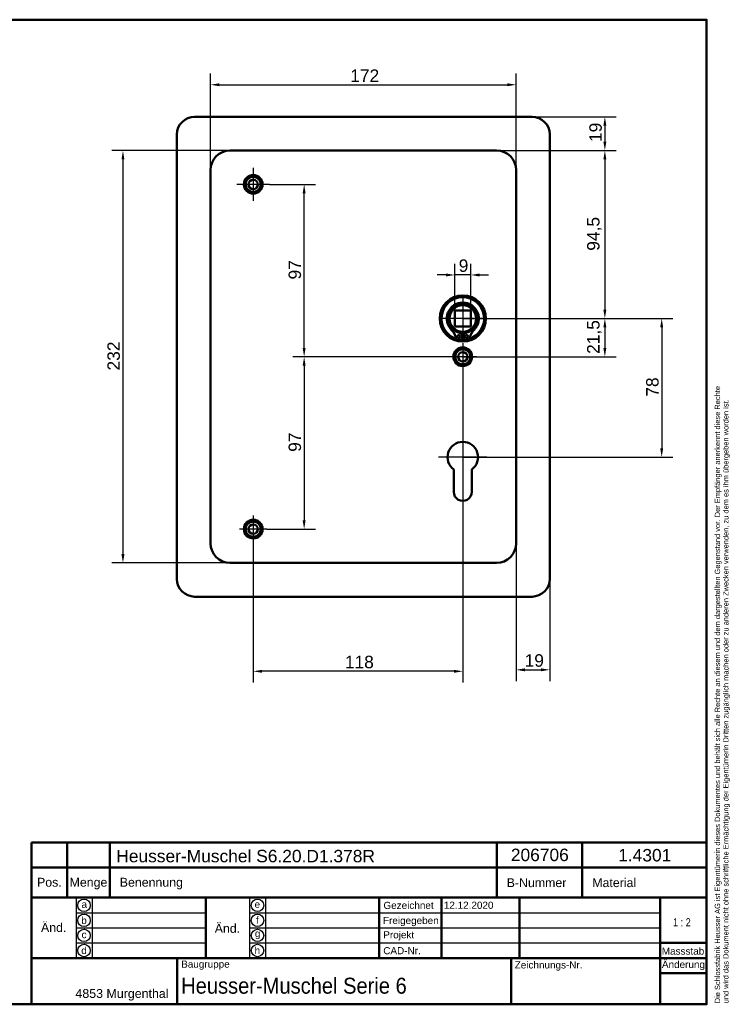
# Model space of a CAD drawing. Header units: millimetres. Extents: x 20 to 833, y 20 to 574.
# Tile 4 of 4: x 433 to 833, y 20 to 574. Entities that reach past the tile are written whole.
import ezdxf
from ezdxf.enums import TextEntityAlignment as Align

# ---------------------------------------------------------------- set-up
doc = ezdxf.new("R2010")
doc.units = ezdxf.units.MM
doc.header["$LTSCALE"] = 2
for name, color, linetype, lineweight in [('Bemaßungen(DIN)', 7, 'Continuous', 25), ('Mittelpunktmarkierung(DIN)', 7, 'Continuous', 25), ('Sichtbare Kanten(DIN)', 7, 'Continuous', 50), ('Skizziergeometrie(DIN)', 7, 'Continuous', 50), ('Skizzierlinie(DIN)', 7, 'Continuous', 25), ('Symbole(DIN)', 7, 'Continuous', 25)]:
    doc.layers.add(name, color=color, linetype=linetype, lineweight=lineweight)
doc.styles.add('Aktuell-DIN', font='arial.ttf')
doc.styles.add('STANDARD-DIN~0', font='arial.ttf')
doc.styles.add('Textstil10', font='arial.ttf')
doc.styles.add('Textstil41', font='arial.ttf', dxfattribs={"width": 0.8})
doc.styles.add('Textstil83', font='arial.ttf', dxfattribs={"width": 0.8})
doc.dimstyles.new('CAD-LAN', dxfattribs={"dimscale": 2, "dimtxt": 3.5, "dimasz": 2.5, "dimexe": 3.175, "dimexo": 0, "dimgap": 0.8, "dimtad": 1, "dimrnd": 1e-08, "dimtxsty": 'STANDARD-DIN~0', "dimcen": 0.09, "dimdle": 10, "dimclrd": 250, "dimclre": 250, "dimclrt": 250, "dimadec": 0, "dimazin": 2, "dimtfac": 1, "dimtmove": 0, "dimatfit": 3, "dimfxl": 1, "dimtolj": 1, "dimtzin": 0, "dimlwd": 25, "dimlwe": 25, "dimarcsym": 0})

# ---------------------------------------------------------------- blocks, each defined once
blk = doc.blocks.new('Ränder Standardrahmen')
at = {"layer": 'Skizziergeometrie(DIN)', "flags": 128}
blk.add_lwpolyline([(10, 10), (10, 287), (410, 287), (410, 10), (10, 10)], dxfattribs=at)
blk = doc.blocks.new('Schriftfelder Heusser')
at = {"layer": 'Skizziergeometrie(DIN)'}
for p, q in [((101, 229.92), (101, 236.92)), ((101, 236.92), (291, 236.92)), ((111, 229.92), (111, 236.92)), ((123, 229.92), (123, 236.92)), ((232, 229.92), (232, 236.92)), ((256, 229.92), (256, 236.92)), ((291, 236.92), (291, 229.92)), ((101, 191.42), (101, 229.92)), ((101, 229.92), (291, 229.92)), ((111, 229.92), (111, 221.42)), ((123, 229.92), (123, 221.42)), ((232, 229.92), (232, 221.42)), ((256, 229.92), (256, 221.42)), ((291, 229.92), (291, 191.42)), ((101, 221.42), (291, 221.42)), ((150, 221.42), (150, 204.42)), ((198.85, 221.42), (198.85, 204.42)), ((216.35, 221.42), (216.35, 204.42)), ((238.35, 221.42), (238.35, 204.42)), ((278, 221.42), (278, 191.42)), ((278, 208.67), (291, 208.67)), ((101, 204.42), (291, 204.42)), ((142, 204.42), (142, 191.42)), ((236, 204.42), (236, 191.42)), ((278, 200.17), (291, 200.17)), ((291, 191.42), (101, 191.42))]:
    blk.add_line(p, q, dxfattribs=at)
at = {"layer": 'Skizzierlinie(DIN)'}
for p, q in [((113.5, 221.42), (113.5, 204.42)), ((118, 221.42), (118, 204.42)), ((162.35, 221.42), (162.35, 204.42)), ((166.85, 221.42), (166.85, 204.42)), ((113.5, 217.17), (150, 217.17)), ((162.35, 217.17), (278, 217.17)), ((113.5, 212.92), (150, 212.92)), ((162.35, 212.92), (278, 212.92)), ((113.5, 208.67), (150, 208.67)), ((162.35, 208.67), (278, 208.67))]:
    blk.add_line(p, q, dxfattribs=at)
for centre in [(115.75, 219.25), (164.6, 219.25), (115.75, 215.04), (164.6, 215.04), (115.75, 210.79), (164.6, 210.79), (115.75, 206.54), (164.6, 206.54)]:
    blk.add_circle(centre, 1.75, dxfattribs=at)
at = {"layer": 'Symbole(DIN)', "color": 7, "insert": (293.33, 191.7), "char_height": 1.5, "width": 182.3003, "attachment_point": 1, "rotation": 90, "line_spacing_factor": 0.944221, "style": 'Aktuell-DIN'}
blk.add_mtext('\\fArial|b0|i0;\\H1.5000;Die Schlossfabrik Heusser AG ist Eigentümerin dieses Dokumentes und behält sich alle Rechte an diesem und dem dargestellten Gegenstand vor. Der Empfänger anerkennt diese Rechte\\Pund wird das Dokument nicht ohne schriftliche Ermächtigung der Eigentümerin Dritten zugänglich machen oder zu anderen Zwecken verwenden, zu dem es ihm übergeben worden ist.\\P ', dxfattribs=at)
at = {"layer": 'Symbole(DIN)', "color": 179, "true_color": 0x262659, "style": 'Aktuell-DIN'}
for s, insert, char_height, attachment_point in [('B-Nummer', (234.74, 225.62), 2.489, 4), ('Material', (265.02, 225.62), 2.489, 5), ('Pos.', (106, 227), 2.489, 2), ('Menge', (117, 227), 2.489, 2), ('Benennung', (125.81, 225.38), 2.489, 4), ('\\fArial|b0|i0;a', (115.81, 219.53), 2, 5), ('\\fArial|b0|i0;e', (164.54, 219.53), 2, 5), ('\\fArial|b0|i0;Gezeichnet', (200.05, 219.23), 2, 4), ('\\fArial|b0|i0;b', (115.75, 215), 2, 5), ('\\fArial|b0|i0;f', (164.55, 215.06), 2, 5), ('\\fArial|b0|i0;Freigegeben', (199.92, 216), 2, 1), ('\\fArial|b0|i0;c', (115.75, 211.01), 2, 5), ('\\fArial|b0|i0;g', (164.63, 211.05), 2, 5), ('\\fArial|b0|i0;Projekt', (200, 211.98), 2, 1), ('\\fArial|b0|i0;d', (115.76, 206.55), 2, 5), ('\\fArial|b0|i0;h', (164.55, 206.57), 2, 5), ('\\fArial|b0|i0;CAD-Nr.', (200, 207.5), 2, 1), ('\\fArial|b0|i0;\\H2.0000;Massstab', (284.39, 206.37), 2, 5), ('\\fArial|b0|i0;\\H2.0000;Baugruppe', (143.1, 203.73), 2, 1), ('\\fArial|b0|i0;Zeichnungs-Nr.', (237, 203.5), 2, 1), ('\\fArial|b0|i0;\\H2.5000;4853 Murgenthal', (113.33, 192.46), 2.5, 7)]:
    blk.add_mtext(s, dxfattribs=dict(at, insert=insert, char_height=char_height, attachment_point=attachment_point))
at = {"layer": 'Symbole(DIN)', "color": 179, "true_color": 0x262659, "attachment_point": 5, "style": 'Aktuell-DIN'}
for s, insert, char_height, width in [('Änd.', (107.21, 213), 2.489, 12.3494), ('Änd.', (156.12, 212.76), 2.489, 12.3494), ('\\fArial|b0|i0;Änderung', (284.51, 202.33), 2, 12.1143)]:
    blk.add_mtext(s, dxfattribs=dict(at, insert=insert, char_height=char_height, width=width))
at = {"layer": 'Symbole(DIN)', "color": 7, "insert": (143.1, 196.62), "char_height": 4.5, "width": 90.18, "attachment_point": 4, "style": 'Aktuell-DIN'}
blk.add_mtext('\\fArial|b0|i0;\\W0.90;\\H4.5000;Heusser-Muschel Serie 6', dxfattribs=at)
at = {"layer": 'Symbole(DIN)', "color": 179, "true_color": 0x262659, "style": 'Textstil10'}
blk.add_attdef('ERSTELLUNGSDATUM_001', (217.04, 218.29), '', height=2, dxfattribs=at)
at = {"layer": 'Symbole(DIN)', "color": 179, "true_color": 0x262659}
for tag, height, style, p in [('AUTOR', 2.49, 'Aktuell-DIN', (240.03, 219.26)), ('KONTROLLDATUM', 2, 'Textstil10', (217.42, 215.04)), ('KONTROLLIERT_VON', 2, 'Textstil10', (239.98, 215.05))]:
    blk.add_attdef(tag, text='', height=height, dxfattribs=dict(at, style=style)).set_placement(p, align=Align.MIDDLE_LEFT)
at = {"layer": 'Symbole(DIN)', "color": 7, "style": 'Textstil83', "width": 0.8}
blk.add_attdef('Anfänglicher_Ansichtsmaßstab_001', (281.57, 213.34), '', height=2.3, dxfattribs=at)
at = {"layer": 'Symbole(DIN)', "color": 179, "true_color": 0x262659, "style": 'Textstil10'}
blk.add_attdef('PROJEKT', text='', height=2, dxfattribs=at).set_placement((217.77, 209.72), align=Align.BOTTOM_LEFT)
at = {"layer": 'Symbole(DIN)', "color": 7, "style": 'Textstil41', "width": 0.8}
blk.add_attdef('STATUS', text='', height=5, dxfattribs=at).set_placement((284.53, 195.86), align=Align.MIDDLE_CENTER)
blk = doc.blocks.new('*D8')
at = {"layer": 'Bemaßungen(DIN)', "color": 250, "linetype": 'Continuous', "lineweight": 25, "true_color": 0x3f3f3f, "transparency": 16777216}
for p, q in [((540.77, 489.36), (540.77, 543.74)), ((712.77, 489.36), (712.77, 543.74)), ((545.77, 537.39), (707.77, 537.39))]:
    blk.add_line(p, q, dxfattribs=at)
at = {"layer": 'Bemaßungen(DIN)', "color": 250, "linetype": 'Continuous', "true_color": 0x3f3f3f, "transparency": 16777216}
for points in [[(545.77, 538.23), (545.77, 536.56), (540.77, 537.39)], [(707.77, 538.23), (707.77, 536.56), (712.77, 537.39)]]:
    blk.add_solid(points, dxfattribs=at)
at = {"layer": 'Defpoints', "color": 0, "linetype": 'Continuous', "transparency": 16777216}
for p in [(712.77, 537.39), (540.77, 489.36), (712.77, 489.36)]:
    blk.add_point(p, dxfattribs=at)
at = {"layer": 'Bemaßungen(DIN)', "color": 250, "linetype": 'Continuous', "lineweight": 25, "true_color": 0x3f3f3f, "transparency": 16777216, "insert": (619.4, 546.02), "char_height": 7, "attachment_point": 1, "style": 'STANDARD-DIN~0'}
blk.add_mtext('\\A1;172', dxfattribs=at)
blk = doc.blocks.new('*D9')
at = {"layer": 'Bemaßungen(DIN)', "color": 250, "linetype": 'Continuous', "lineweight": 25, "true_color": 0x3f3f3f, "transparency": 16777216}
for p, q in [((551.77, 500.36), (485.07, 500.36)), ((491.42, 495.36), (491.42, 273.36)), ((551.77, 268.36), (485.07, 268.36))]:
    blk.add_line(p, q, dxfattribs=at)
at = {"layer": 'Bemaßungen(DIN)', "color": 250, "linetype": 'Continuous', "true_color": 0x3f3f3f, "transparency": 16777216}
for points in [[(490.58, 495.36), (492.25, 495.36), (491.42, 500.36)], [(490.58, 273.36), (492.25, 273.36), (491.42, 268.36)]]:
    blk.add_solid(points, dxfattribs=at)
at = {"layer": 'Defpoints', "color": 0, "linetype": 'Continuous', "transparency": 16777216}
for p in [(551.77, 500.36), (491.42, 268.36), (551.77, 268.36)]:
    blk.add_point(p, dxfattribs=at)
at = {"layer": 'Bemaßungen(DIN)', "color": 250, "linetype": 'Continuous', "lineweight": 25, "true_color": 0x3f3f3f, "transparency": 16777216, "insert": (482.66, 376.6), "char_height": 7, "attachment_point": 1, "rotation": 90, "style": 'STANDARD-DIN~0'}
blk.add_mtext('\\A1;232', dxfattribs=at)
blk = doc.blocks.new('*D10')
at = {"layer": 'Bemaßungen(DIN)', "color": 250, "linetype": 'Continuous', "lineweight": 25, "true_color": 0x3f3f3f, "transparency": 16777216}
for p, q in [((701.77, 500.36), (769.12, 500.36)), ((762.77, 495.36), (762.77, 410.86)), ((682.77, 405.86), (769.12, 405.86))]:
    blk.add_line(p, q, dxfattribs=at)
at = {"layer": 'Bemaßungen(DIN)', "color": 250, "linetype": 'Continuous', "true_color": 0x3f3f3f, "transparency": 16777216}
for points in [[(761.93, 495.36), (763.6, 495.36), (762.77, 500.36)], [(761.93, 410.86), (763.6, 410.86), (762.77, 405.86)]]:
    blk.add_solid(points, dxfattribs=at)
at = {"layer": 'Defpoints', "color": 0, "linetype": 'Continuous', "transparency": 16777216}
for p in [(701.77, 500.36), (682.77, 405.86), (762.77, 405.86)]:
    blk.add_point(p, dxfattribs=at)
at = {"layer": 'Bemaßungen(DIN)', "color": 250, "linetype": 'Continuous', "lineweight": 25, "true_color": 0x3f3f3f, "transparency": 16777216, "insert": (752.75, 443.99), "char_height": 7, "attachment_point": 1, "rotation": 90, "style": 'STANDARD-DIN~0'}
blk.add_mtext('\\A1;94,5', dxfattribs=at)
blk = doc.blocks.new('*D11')
at = {"layer": 'Bemaßungen(DIN)', "color": 250, "linetype": 'Continuous', "lineweight": 25, "true_color": 0x3f3f3f, "transparency": 16777216}
for p, q in [((682.77, 405.86), (769.12, 405.86)), ((762.77, 400.86), (762.77, 389.36)), ((682.77, 384.36), (769.12, 384.36))]:
    blk.add_line(p, q, dxfattribs=at)
at = {"layer": 'Bemaßungen(DIN)', "color": 250, "linetype": 'Continuous', "true_color": 0x3f3f3f, "transparency": 16777216}
for points in [[(761.93, 400.86), (763.6, 400.86), (762.77, 405.86)], [(761.93, 389.36), (763.6, 389.36), (762.77, 384.36)]]:
    blk.add_solid(points, dxfattribs=at)
at = {"layer": 'Defpoints', "color": 0, "linetype": 'Continuous', "transparency": 16777216}
for p in [(682.77, 405.86), (682.77, 384.36), (762.77, 384.36)]:
    blk.add_point(p, dxfattribs=at)
at = {"layer": 'Bemaßungen(DIN)', "color": 250, "linetype": 'Continuous', "lineweight": 25, "true_color": 0x3f3f3f, "transparency": 16777216, "insert": (752.75, 385.93), "char_height": 7, "attachment_point": 1, "rotation": 90, "style": 'STANDARD-DIN~0'}
blk.add_mtext('\\A1;21,5', dxfattribs=at)
blk = doc.blocks.new('*D12')
at = {"layer": 'Bemaßungen(DIN)', "color": 250, "linetype": 'Continuous', "lineweight": 25, "true_color": 0x3f3f3f, "transparency": 16777216}
for p, q in [((682.77, 405.86), (801.12, 405.86)), ((794.77, 400.86), (794.77, 332.86)), ((682.77, 327.86), (801.12, 327.86))]:
    blk.add_line(p, q, dxfattribs=at)
at = {"layer": 'Bemaßungen(DIN)', "color": 250, "linetype": 'Continuous', "true_color": 0x3f3f3f, "transparency": 16777216}
for points in [[(793.93, 400.86), (795.6, 400.86), (794.77, 405.86)], [(793.93, 332.86), (795.6, 332.86), (794.77, 327.86)]]:
    blk.add_solid(points, dxfattribs=at)
at = {"layer": 'Defpoints', "color": 0, "linetype": 'Continuous', "transparency": 16777216}
for p in [(682.77, 405.86), (682.77, 327.86), (794.77, 327.86)]:
    blk.add_point(p, dxfattribs=at)
at = {"layer": 'Bemaßungen(DIN)', "color": 250, "linetype": 'Continuous', "lineweight": 25, "true_color": 0x3f3f3f, "transparency": 16777216, "insert": (786.02, 361.87), "char_height": 7, "attachment_point": 1, "rotation": 90, "style": 'STANDARD-DIN~0'}
blk.add_mtext('\\A1;78', dxfattribs=at)
blk = doc.blocks.new('*D13')
at = {"layer": 'Bemaßungen(DIN)', "color": 250, "linetype": 'Continuous', "lineweight": 25, "true_color": 0x3f3f3f, "transparency": 16777216}
for p, q in [((721.77, 519.36), (769.12, 519.36)), ((762.77, 514.36), (762.77, 505.36)), ((701.77, 500.36), (769.12, 500.36))]:
    blk.add_line(p, q, dxfattribs=at)
at = {"layer": 'Bemaßungen(DIN)', "color": 250, "linetype": 'Continuous', "true_color": 0x3f3f3f, "transparency": 16777216}
for points in [[(761.93, 514.36), (763.6, 514.36), (762.77, 519.36)], [(761.93, 505.36), (763.6, 505.36), (762.77, 500.36)]]:
    blk.add_solid(points, dxfattribs=at)
at = {"layer": 'Defpoints', "color": 0, "linetype": 'Continuous', "transparency": 16777216}
for p in [(721.77, 519.36), (701.77, 500.36), (762.77, 500.36)]:
    blk.add_point(p, dxfattribs=at)
at = {"layer": 'Bemaßungen(DIN)', "color": 250, "linetype": 'Continuous', "lineweight": 25, "true_color": 0x3f3f3f, "transparency": 16777216, "insert": (754.02, 505.17), "char_height": 7, "attachment_point": 1, "rotation": 90, "style": 'STANDARD-DIN~0'}
blk.add_mtext('\\A1;19', dxfattribs=at)
blk = doc.blocks.new('*D14')
at = {"layer": 'Bemaßungen(DIN)', "color": 250, "linetype": 'Continuous', "lineweight": 25, "true_color": 0x3f3f3f, "transparency": 16777216}
for p, q in [((682.77, 376.71), (682.77, 201.01)), ((564.77, 279.71), (564.77, 201.01)), ((677.77, 207.36), (569.77, 207.36))]:
    blk.add_line(p, q, dxfattribs=at)
at = {"layer": 'Bemaßungen(DIN)', "color": 250, "linetype": 'Continuous', "true_color": 0x3f3f3f, "transparency": 16777216}
for points in [[(569.77, 208.19), (569.77, 206.52), (564.77, 207.36)], [(677.77, 208.19), (677.77, 206.52), (682.77, 207.36)]]:
    blk.add_solid(points, dxfattribs=at)
at = {"layer": 'Defpoints', "color": 0, "linetype": 'Continuous', "transparency": 16777216}
for p in [(682.77, 376.71), (564.77, 279.71), (564.77, 207.36)]:
    blk.add_point(p, dxfattribs=at)
at = {"layer": 'Bemaßungen(DIN)', "color": 250, "linetype": 'Continuous', "lineweight": 25, "true_color": 0x3f3f3f, "transparency": 16777216, "insert": (616.36, 216.11), "char_height": 7, "attachment_point": 1, "style": 'STANDARD-DIN~0'}
blk.add_mtext('\\A1;118', dxfattribs=at)
blk = doc.blocks.new('*D15')
at = {"layer": 'Bemaßungen(DIN)', "color": 250, "linetype": 'Continuous', "lineweight": 25, "true_color": 0x3f3f3f, "transparency": 16777216}
for p, q in [((712.77, 279.36), (712.77, 201.85)), ((731.77, 259.36), (731.77, 201.85)), ((717.77, 208.2), (726.77, 208.2))]:
    blk.add_line(p, q, dxfattribs=at)
at = {"layer": 'Bemaßungen(DIN)', "color": 250, "linetype": 'Continuous', "true_color": 0x3f3f3f, "transparency": 16777216}
for points in [[(717.77, 209.03), (717.77, 207.36), (712.77, 208.2)], [(726.77, 209.03), (726.77, 207.36), (731.77, 208.2)]]:
    blk.add_solid(points, dxfattribs=at)
at = {"layer": 'Defpoints', "color": 0, "linetype": 'Continuous', "transparency": 16777216}
for p in [(712.77, 279.36), (731.77, 259.36), (731.77, 208.2)]:
    blk.add_point(p, dxfattribs=at)
at = {"layer": 'Bemaßungen(DIN)', "color": 250, "linetype": 'Continuous', "lineweight": 25, "true_color": 0x3f3f3f, "transparency": 16777216, "insert": (717.58, 216.95), "char_height": 7, "attachment_point": 1, "style": 'STANDARD-DIN~0'}
blk.add_mtext('\\A1;19', dxfattribs=at)
blk = doc.blocks.new('*D16')
at = {"layer": 'Bemaßungen(DIN)', "color": 250, "linetype": 'Continuous', "lineweight": 25, "true_color": 0x3f3f3f, "transparency": 16777216}
for p, q in [((574.02, 481.36), (599.79, 481.36)), ((593.44, 389.36), (593.44, 476.36)), ((682.77, 384.36), (587.09, 384.36))]:
    blk.add_line(p, q, dxfattribs=at)
at = {"layer": 'Bemaßungen(DIN)', "color": 250, "linetype": 'Continuous', "true_color": 0x3f3f3f, "transparency": 16777216}
for points in [[(592.61, 476.36), (594.27, 476.36), (593.44, 481.36)], [(592.61, 389.36), (594.27, 389.36), (593.44, 384.36)]]:
    blk.add_solid(points, dxfattribs=at)
at = {"layer": 'Defpoints', "color": 0, "linetype": 'Continuous', "transparency": 16777216}
for p in [(574.02, 481.36), (593.44, 481.36), (682.77, 384.36)]:
    blk.add_point(p, dxfattribs=at)
at = {"layer": 'Bemaßungen(DIN)', "color": 250, "linetype": 'Continuous', "lineweight": 25, "true_color": 0x3f3f3f, "transparency": 16777216, "insert": (584.69, 427.84), "char_height": 7, "attachment_point": 1, "rotation": 90, "style": 'STANDARD-DIN~0'}
blk.add_mtext('\\A1;97', dxfattribs=at)
blk = doc.blocks.new('*D17')
at = {"layer": 'Bemaßungen(DIN)', "color": 250, "linetype": 'Continuous', "lineweight": 25, "true_color": 0x3f3f3f, "transparency": 16777216}
for p, q in [((682.77, 384.36), (587.09, 384.36)), ((593.44, 379.36), (593.44, 292.36)), ((572.42, 287.36), (599.79, 287.36))]:
    blk.add_line(p, q, dxfattribs=at)
at = {"layer": 'Bemaßungen(DIN)', "color": 250, "linetype": 'Continuous', "true_color": 0x3f3f3f, "transparency": 16777216}
for points in [[(592.61, 379.36), (594.27, 379.36), (593.44, 384.36)], [(592.61, 292.36), (594.27, 292.36), (593.44, 287.36)]]:
    blk.add_solid(points, dxfattribs=at)
at = {"layer": 'Defpoints', "color": 0, "linetype": 'Continuous', "transparency": 16777216}
for p in [(682.77, 384.36), (572.42, 287.36), (593.44, 287.36)]:
    blk.add_point(p, dxfattribs=at)
at = {"layer": 'Bemaßungen(DIN)', "color": 250, "linetype": 'Continuous', "lineweight": 25, "true_color": 0x3f3f3f, "transparency": 16777216, "insert": (584.69, 330.84), "char_height": 7, "attachment_point": 1, "rotation": 90, "style": 'STANDARD-DIN~0'}
blk.add_mtext('\\A1;97', dxfattribs=at)
blk = doc.blocks.new('*D18')
at = {"layer": 'Bemaßungen(DIN)', "color": 250, "linetype": 'Continuous', "lineweight": 25, "true_color": 0x3f3f3f, "transparency": 16777216}
for p, q in [((678.27, 410.36), (678.27, 436.71)), ((687.27, 410.36), (687.27, 436.71)), ((673.27, 430.36), (668.27, 430.36)), ((687.27, 430.36), (678.27, 430.36)), ((692.27, 430.36), (697.27, 430.36))]:
    blk.add_line(p, q, dxfattribs=at)
at = {"layer": 'Bemaßungen(DIN)', "color": 250, "linetype": 'Continuous', "true_color": 0x3f3f3f, "transparency": 16777216}
for points in [[(673.27, 431.19), (673.27, 429.52), (678.27, 430.36)], [(692.27, 431.19), (692.27, 429.52), (687.27, 430.36)]]:
    blk.add_solid(points, dxfattribs=at)
at = {"layer": 'Defpoints', "color": 0, "linetype": 'Continuous', "transparency": 16777216}
for p in [(678.27, 430.36), (678.27, 410.36), (687.27, 410.36)]:
    blk.add_point(p, dxfattribs=at)
at = {"layer": 'Bemaßungen(DIN)', "color": 250, "linetype": 'Continuous', "lineweight": 25, "true_color": 0x3f3f3f, "transparency": 16777216, "insert": (680.47, 439.11), "char_height": 7, "attachment_point": 1, "style": 'STANDARD-DIN~0'}
blk.add_mtext('\\A1;9', dxfattribs=at)

msp = doc.modelspace()

# ---------------------------------------------------------------- linework, layer by layer
at = {"layer": 'Mittelpunktmarkierung(DIN)', "linetype": 'Continuous'}
for p, q in [((564.768, 490.608), (564.768, 472.108)), ((574.018, 481.358), (555.518, 481.358)), ((682.768, 418.358), (682.768, 393.358)), ((695.268, 405.858), (670.268, 405.858)), ((682.768, 392.008), (682.768, 376.708)), ((690.418, 384.358), (675.118, 384.358)), ((682.768, 341.458), (682.768, 317.858)), ((696.368, 327.858), (669.168, 327.858)), ((564.768, 295.008), (564.768, 279.708)), ((572.418, 287.358), (557.118, 287.358))]:
    msp.add_line(p, q, dxfattribs=at)
at = {"layer": 'Sichtbare Kanten(DIN)'}
for p, q in [((531.768, 519.358), (721.768, 519.358)), ((521.768, 259.358), (521.768, 509.358)), ((731.768, 509.358), (731.768, 259.358)), ((701.768, 500.358), (551.768, 500.358)), ((540.768, 489.358), (540.768, 279.358)), ((712.768, 279.358), (712.768, 489.358)), ((687.268, 410.358), (678.268, 410.358)), ((678.268, 410.358), (678.268, 401.358)), ((687.268, 401.358), (687.268, 410.358)), ((678.268, 401.358), (687.268, 401.358)), ((682.151, 393.9), (679.127, 393.9)), ((682.151, 397.6), (682.151, 393.9)), ((683.384, 393.9), (683.384, 397.6)), ((686.408, 393.9), (683.384, 393.9)), ((677.668, 308.353), (677.71, 320.902)), ((687.848, 320.919), (687.868, 308.343)), ((551.768, 268.358), (701.768, 268.358)), ((721.768, 249.358), (531.768, 249.358))]:
    msp.add_line(p, q, dxfattribs=at)
for centre, radius in [((564.768, 481.358), 5.25), ((564.768, 481.358), 4.25), ((564.768, 481.358), 2.65), ((682.768, 405.858), 13), ((682.768, 405.858), 12.5), ((682.768, 405.858), 8), ((682.768, 405.858), 7.5), ((680.536, 395.75), 0.85), ((684.999, 395.75), 0.85), ((682.768, 384.358), 5.25), ((682.768, 384.358), 4.25), ((682.768, 384.358), 2.65), ((564.768, 287.358), 5.25), ((564.768, 287.358), 4.25), ((564.768, 287.358), 2.65)]:
    msp.add_circle(centre, radius, dxfattribs=at)
for centre, radius, start, end in [((531.768, 509.358), 10, 90, 180), ((721.768, 509.358), 10, 0, 90), ((551.768, 489.358), 11, 90, 180), ((701.768, 489.358), 11, 0, 90), ((682.768, 405.858), 12, 288.17213, 251.82787), ((682.768, 405.858), 9.017, 314.1409, 225.8591), ((670.445, 393.16), 8.678, 4.96705, 45.8591), ((682.768, 405.125), 7.55, 215.6871, 265.31499), ((682.768, 405.125), 7.55, 274.68501, 324.3129), ((695.091, 393.16), 8.678, 134.1409, 175.03295), ((682.768, 405.858), 8.2, 243.63056, 296.36944), ((682.768, 405.858), 12, 265.21102, 274.78898), ((682.768, 405.858), 9, 266.0711, 273.9289), ((682.768, 327.858), 8.6, 306.20625, 233.98041), ((682.768, 308.335), 5.1, 179.80533, 0.09125), ((551.768, 279.358), 11, 180, 270), ((701.768, 279.358), 11, 270, 0), ((531.768, 259.358), 10, 180, 270), ((721.768, 259.358), 10, 270, 0)]:
    msp.add_arc(centre, radius, start, end, dxfattribs=at)

# ---------------------------------------------------------------- block references
at = {"xscale": 2, "yscale": 2, "zscale": 2}
msp.add_blockref('Ränder Standardrahmen', (0, 0), dxfattribs=at)
msp.add_blockref('Schriftfelder Heusser', (238, -362.833), dxfattribs=at).add_auto_attribs({'ERSTELLUNGSDATUM_001': '12.12.2020', 'Anfänglicher_Ansichtsmaßstab_001': '1 : 2'})

# ---------------------------------------------------------------- texts
at = {"layer": 'Symbole(DIN)', "color": 7, "char_height": 7, "attachment_point": 1, "style": 'Aktuell-DIN'}
for s, insert, width in [('{\\fArial|b0|i0;\\H7.0000;Heusser-Muschel S6.20.D1.378R}', (487.659, 106.906), 145.65549), ('{\\fArial|b0|i0;\\H7.0000;206706}', (709.83, 107.58), 32.62043), ('{\\fArial|b0|i0;\\H7.0000;1.4301}', (770.274, 107.401), 29.89939)]:
    msp.add_mtext(s, dxfattribs=dict(at, insert=insert, width=width))

# ---------------------------------------------------------------- dimensions: what is measured, and where the dimension line sits
at = {"layer": 'Bemaßungen(DIN)', "color": 250, "linetype": 'Continuous', "lineweight": 25, "true_color": 0x3f3f3f}
for base, p1, p2, angle, override, picture, middle in [((712.768, 537.393), (540.768, 489.358), (712.768, 489.358), 180, {"dimgap": 0.8, "dimdec": 2, "dimtol": 0, "dimlim": 0, "dimtp": 0, "dimtm": 0, "dimtdec": 2, "dimtofl": 0, "dimatfit": 1}, '*D8', (626.768, 537.393)), ((762.768, 500.358), (721.768, 519.358), (701.768, 500.358), 270, {"dimgap": 0.8, "dimdec": 2, "dimtol": 0, "dimlim": 0, "dimtp": 0, "dimtm": 0, "dimtdec": 2, "dimtofl": 0, "dimatfit": 1}, '*D13', (762.768, 509.858)), ((491.416, 268.358), (551.768, 500.358), (551.768, 268.358), 90, {"dimgap": 0.8, "dimdec": 2, "dimtol": 0, "dimlim": 0, "dimtp": 0, "dimtm": 0, "dimtdec": 2, "dimtofl": 0, "dimatfit": 1}, '*D9', (491.416, 384.358)), ((762.768, 405.858), (701.768, 500.358), (682.768, 405.858), 90, {"dimgap": 0.8, "dimdec": 2, "dimtol": 0, "dimlim": 0, "dimtp": 0, "dimtm": 0, "dimtdec": 2, "dimtofl": 0, "dimatfit": 1}, '*D10', (762.768, 453.108)), ((593.44, 481.358), (682.768, 384.358), (574.018, 481.358), 90, {"dimgap": 0.8, "dimdec": 2, "dimtol": 0, "dimlim": 0, "dimtp": 0, "dimtm": 0, "dimtdec": 2, "dimtofl": 0, "dimatfit": 1}, '*D16', (593.44, 432.858)), ((678.268, 430.358), (687.268, 410.358), (678.268, 410.358), 180, {"dimgap": 0.8, "dimdec": 2, "dimtol": 0, "dimlim": 0, "dimtp": 0, "dimtm": 0, "dimtdec": 2, "dimtofl": 1, "dimatfit": 1}, '*D18', (682.768, 430.358)), ((762.768, 384.358), (682.768, 405.858), (682.768, 384.358), 90, {"dimgap": 0.8, "dimdec": 2, "dimtol": 0, "dimlim": 0, "dimtp": 0, "dimtm": 0, "dimtdec": 2, "dimtofl": 0, "dimatfit": 1}, '*D11', (762.768, 395.108)), ((794.766, 327.858), (682.768, 405.858), (682.768, 327.858), 90, {"dimgap": 0.8, "dimdec": 2, "dimtol": 0, "dimlim": 0, "dimtp": 0, "dimtm": 0, "dimtdec": 2, "dimtofl": 0, "dimatfit": 1}, '*D12', (794.766, 366.858)), ((593.44, 287.358), (682.768, 384.358), (572.418, 287.358), 90, {"dimgap": 0.8, "dimdec": 2, "dimtol": 0, "dimlim": 0, "dimtp": 0, "dimtm": 0, "dimtdec": 2, "dimtofl": 0, "dimatfit": 1}, '*D17', (593.44, 335.858)), ((564.768, 207.358), (682.768, 376.708), (564.768, 279.708), 180, {"dimgap": 0.8, "dimdec": 2, "dimtol": 0, "dimlim": 0, "dimtp": 0, "dimtm": 0, "dimtdec": 2, "dimtofl": 0, "dimatfit": 1}, '*D14', (623.768, 207.358))]:
    dim = msp.add_linear_dim(base=base, p1=p1, p2=p2, angle=angle, dimstyle='CAD-LAN', override=override, dxfattribs=at)
    dim.commit()
    dim.dimension.update_dxf_attribs({"geometry": picture, "text_midpoint": middle, "dimtype": 160})
dim = msp.add_linear_dim(base=(731.768, 208.197), p1=(712.768, 279.358), p2=(731.768, 259.358), dimstyle='CAD-LAN', override={"dimgap": 0.8, "dimdec": 2, "dimtol": 0, "dimlim": 0, "dimtp": 0, "dimtm": 0, "dimtdec": 2, "dimtofl": 0, "dimatfit": 1}, dxfattribs=at)
dim.commit()
dim.dimension.update_dxf_attribs({"geometry": '*D15', "text_midpoint": (722.268, 208.197), "dimtype": 160})

doc.saveas('drawing.dxf')
